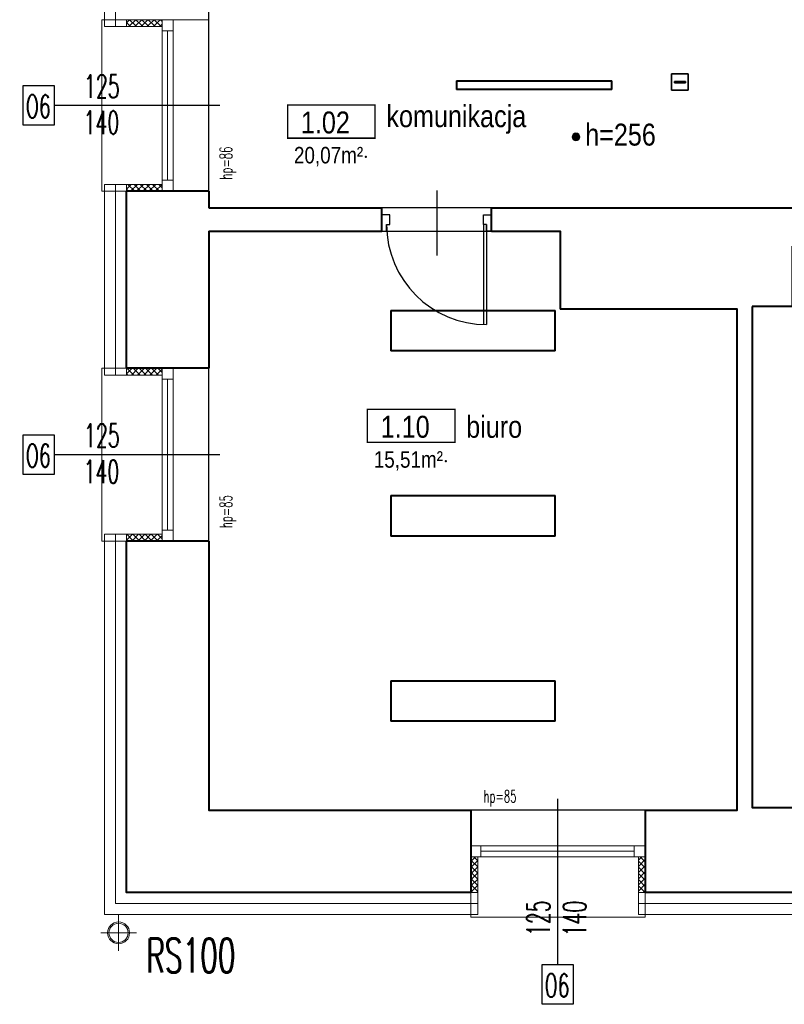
# Model space of a CAD drawing. Header units: millimetres. Extents: x -2616 to 3840, y -7331 to 10340.
# Tile 17 of 22: x 755 to 1312, y 8766 to 9483. Entities that reach past the tile are written whole.
import ezdxf

# ---------------------------------------------------------------- set-up
doc = ezdxf.new("R2010")
doc.units = ezdxf.units.MM
for name, color, linetype, lineweight in [('#Warnice UG$0$0A_KONSTR', 8, 'Continuous', 40), ('#Warnice UG$0$0A_OCIEPLENIE', 8, 'Continuous', 0), ('#Warnice UG$0$0A_OPISY POM', 8, 'Continuous', 9), ('#Warnice UG$0$0A_STOLARKA', 8, 'Continuous', 9), ('#Warnice UG$0$A_WIDOK', 8, 'Continuous', 15)]:
    doc.layers.add(name, color=color, linetype=linetype, lineweight=lineweight)
for name, color, linetype in [('#Warnice UG$0$_a_drzwi', 8, 'Continuous'), ('#Warnice UG$0$Opisy', 8, 'Continuous'), ('DLX_BLD2_LUM', 5, 'Continuous'), ('PODKŁAD', 8, 'Continuous')]:
    doc.layers.add(name, color=color, linetype=linetype)
doc.styles.add('#Warnice UG$0$1', font='simplex.shx', dxfattribs={"width": 0.6})
doc.styles.add('#Warnice UG$0$m1_romans', font='romans.shx', dxfattribs={"width": 0.8})

# ---------------------------------------------------------------- blocks, each defined once
blk = doc.blocks.new('#Warnice UG$0$A$C372b6b25')
at = {"layer": '#Warnice UG$0$_a_drzwi'}
for p, q in [((3.33, -4.44), (3.33, 63.89)), ((5.56, -4.44), (5.56, 63.85)), ((37.04, 16.67), (37.04, -27.78)), ((0, 0), (3.33, 0)), ((3.33, 0), (3.33, -4.44)), ((3.33, -4.44), (5.56, -4.44)), ((5.56, -4.44), (5.56, -11.11)), ((69.44, -4.44), (69.44, -11.11)), ((71.67, -4.44), (69.44, -4.44)), ((71.67, 0), (71.67, -4.44)), ((75, 0), (71.67, 0)), ((5.56, -11.11), (0, -11.11)), ((69.44, -11.11), (75, -11.11))]:
    blk.add_line(p, q, dxfattribs=at)
for points in [[(0, 0), (0, -11.11)], [(75, 0), (75, -11.11)]]:
    blk.add_lwpolyline(points, dxfattribs=at)
blk.add_arc((3.33, -4.44), 68.33, 0, 90, dxfattribs=at)
blk = doc.blocks.new('#Warnice UG')
at = {"layer": '#Warnice UG$0$0A_OCIEPLENIE', "transparency": 33554687}
h = blk.add_hatch(dxfattribs=at)
h.set_pattern_fill('ANSI37', color=256)
h.paths.add_polyline_path([(12423.56, 15736.94), (12397.56, 15736.94), (12397.56, 15731.94), (12423.56, 15731.94)])
h.paths.add_polyline_path([(12423.56, 15616.94), (12397.56, 15616.94), (12397.56, 15611.94), (12423.56, 15611.94)])
h = blk.add_hatch(dxfattribs=at)
h.set_pattern_fill('ANSI37', color=256)
h.paths.add_polyline_path([(12423.56, 15482.94), (12397.56, 15482.94), (12397.56, 15477.94), (12423.56, 15477.94)])
h.paths.add_polyline_path([(12423.56, 15361.94), (12397.56, 15361.94), (12397.56, 15356.94), (12423.56, 15356.94)])
h = blk.add_hatch(dxfattribs=at)
h.set_pattern_fill('ANSI37', color=256)
h.paths.add_polyline_path([(12775.56, 15126.94), (12770.56, 15126.94), (12770.56, 15100.94), (12775.56, 15100.94)])
h.paths.add_polyline_path([(12653.56, 15126.94), (12648.56, 15126.94), (12648.56, 15100.94), (12653.56, 15100.94)])
at = {"layer": '#Warnice UG$0$0A_OPISY POM', "transparency": 33554687}
h = blk.add_hatch(color=256, dxfattribs=at)
h.dxf.hatch_style = 1
h.paths.add_polyline_path([(12728, 15651.52, 1), (12722.26, 15651.52, 1)])
at = {"layer": '#Warnice UG$0$0A_KONSTR'}
for points in [[(12457.56, 15611.94), (12397.56, 15611.94)], [(12397.56, 15482.94), (12397.56, 15611.94)], [(12457.56, 15611.94), (12457.56, 15599.94)], [(12457.56, 15599.94), (12583.56, 15599.94)], [(12583.56, 15582.94), (12583.56, 15599.94)], [(12663.56, 15582.94), (12663.56, 15599.94)], [(12663.56, 15599.94), (12912.56, 15599.94)], [(12457.56, 15582.94), (12457.56, 15482.94)], [(12457.56, 15582.94), (12583.56, 15582.94)], [(12663.56, 15582.94), (12713.56, 15582.94), (12713.56, 15525.94)], [(12882.56, 15571.94), (12882.56, 15527.94), (12853.56, 15527.94)], [(12853.56, 15527.94), (12853.56, 15162.94), (12900.56, 15162.94)], [(12775.56, 15160.94), (12842.56, 15160.94), (12842.56, 15525.94), (12713.56, 15525.94)], [(12457.56, 15482.94), (12397.56, 15482.94)], [(12457.56, 15356.94), (12397.56, 15356.94)], [(12648.56, 15100.94), (12397.56, 15100.94), (12397.56, 15356.94)], [(12457.56, 15356.94), (12457.56, 15160.94), (12648.56, 15160.94)], [(12648.56, 15160.94), (12648.56, 15100.94)], [(12775.56, 15160.94), (12775.56, 15100.94)], [(12900.56, 15100.94), (12775.56, 15100.94)]]:
    blk.add_lwpolyline(points, dxfattribs=at)
for p in [(12572.04, 15637.1), (12630.21, 15415.34)]:
    blk.add_point(p, dxfattribs=at)
at = {"layer": '#Warnice UG$0$0A_OCIEPLENIE'}
for points in [[(12397.56, 15736.94), (12397.56, 15731.94), (12381.56, 15731.94), (12381.56, 15879.94), (12397.56, 15879.94), (12397.56, 15874.94)], [(12397.56, 15731.94), (12423.56, 15731.94)], [(12397.56, 15482.94), (12397.56, 15477.94), (12381.56, 15477.94), (12381.56, 15616.94), (12397.56, 15616.94), (12397.56, 15611.94)], [(12397.56, 15616.94), (12423.56, 15616.94)], [(12397.56, 15477.94), (12423.56, 15477.94)], [(12648.56, 15100.94), (12653.56, 15100.94), (12653.56, 15084.94), (12381.56, 15084.94), (12381.56, 15361.94), (12397.56, 15361.94), (12397.56, 15356.94)], [(12397.56, 15361.94), (12423.56, 15361.94)], [(12653.56, 15100.94), (12653.56, 15126.94)], [(12770.56, 15100.94), (12770.56, 15126.94)], [(12900.56, 15100.94), (12905.56, 15100.94), (12905.56, 15084.94), (12770.56, 15084.94), (12770.56, 15100.94), (12775.56, 15100.94)]]:
    blk.add_lwpolyline(points, dxfattribs=at)
at = {"layer": '#Warnice UG$0$0A_OCIEPLENIE', "ltscale": 0.75}
for points in [[(12389.56, 15879.94), (12389.56, 15731.94)], [(12389.56, 15616.94), (12389.56, 15477.94)], [(12389.56, 15361.94), (12389.56, 15092.94), (12653.56, 15092.94)], [(12905.56, 15092.94), (12770.56, 15092.94)]]:
    blk.add_lwpolyline(points, dxfattribs=at)
at = {"layer": '#Warnice UG$0$0A_OPISY POM', "const_width": 1}
for points in [[(12514.95, 15674.83), (12578.7, 15674.83), (12578.7, 15650.6), (12514.95, 15650.6)], [(12573.12, 15453.08), (12636.87, 15453.08), (12636.87, 15428.85), (12573.12, 15428.85)]]:
    blk.add_lwpolyline(points, close=True, dxfattribs=at)
at = {"layer": '#Warnice UG$0$0A_OPISY POM'}
blk.add_circle((12725.13, 15651.52), 2.87, dxfattribs=at)
at = {"layer": '#Warnice UG$0$0A_STOLARKA'}
for p, q in [((12423.56, 15736.94), (12423.56, 15611.94)), ((12431.56, 15736.94), (12431.56, 15611.94)), ((12427.56, 15728.94), (12427.56, 15619.94)), ((12423.56, 15482.94), (12423.56, 15356.94)), ((12431.56, 15482.94), (12431.56, 15356.94)), ((12427.56, 15474.94), (12427.56, 15364.94)), ((12648.56, 15134.94), (12775.56, 15134.94)), ((12648.56, 15126.94), (12775.56, 15126.94)), ((12655.87, 15130.94), (12767.56, 15130.94))]:
    blk.add_line(p, q, dxfattribs=at)
for points in [[(12457.56, 15611.94), (12457.56, 15736.94), (12379.56, 15736.94), (12379.56, 15611.94)], [(12423.56, 15728.94), (12431.56, 15728.94), (12431.56, 15736.94), (12423.56, 15736.94)], [(12423.56, 15611.94), (12431.56, 15611.94), (12431.56, 15619.94), (12423.56, 15619.94)], [(12457.56, 15356.94), (12457.56, 15482.94), (12379.56, 15482.94), (12379.56, 15356.94)], [(12423.56, 15474.94), (12431.56, 15474.94), (12431.56, 15482.94), (12423.56, 15482.94)], [(12423.56, 15356.94), (12431.56, 15356.94), (12431.56, 15364.94), (12423.56, 15364.94)], [(12775.56, 15160.94), (12648.56, 15160.94), (12648.56, 15082.94), (12775.56, 15082.94)], [(12655.87, 15126.94), (12655.87, 15134.94), (12648.56, 15134.94), (12648.56, 15126.94)], [(12775.56, 15126.94), (12775.56, 15134.94), (12767.56, 15134.94), (12767.56, 15126.94)]]:
    blk.add_lwpolyline(points, close=True, dxfattribs=at)
at = {"layer": '#Warnice UG$0$A_WIDOK', "ltscale": 10}
for points in [[(12391.82, 15084.48), (12391.82, 15058.48)], [(12404.82, 15071.48), (12378.82, 15071.48)]]:
    blk.add_lwpolyline(points, dxfattribs=at)
at = {"layer": '#Warnice UG$0$A_WIDOK'}
blk.add_circle((12391.82, 15071.48), 8, dxfattribs=at)
at = {"layer": '#Warnice UG$0$A_WIDOK', "ltscale": 10}
blk.add_circle((12391.82, 15071.48), 7, dxfattribs=at)
at = {"layer": '#Warnice UG$0$Opisy'}
for p, q in [((12465.69, 15674.44), (12344.95, 15674.44)), ((12465.69, 15419.94), (12344.95, 15419.94)), ((12711.72, 15169.07), (12711.72, 15048.33))]:
    blk.add_line(p, q, dxfattribs=at)
for points in [[(12322.37, 15659.99), (12322.37, 15688.89), (12344.95, 15688.89), (12344.95, 15659.99)], [(12322.37, 15405.49), (12322.37, 15434.39), (12344.95, 15434.39), (12344.95, 15405.49)], [(12700.43, 15019.42), (12700.43, 15048.33), (12723.01, 15048.33), (12723.01, 15019.42)]]:
    blk.add_lwpolyline(points, close=True, dxfattribs=at)
at = {"layer": 'Defpoints'}
for points in [[(13233.56, 16195.94), (13449.56, 16195.94), (13449.56, 15755.94), (13830.56, 15755.94), (13830.56, 15599.94), (12457.56, 15599.94), (12457.56, 15755.94), (13233.56, 15755.94)], [(12457.56, 15582.94), (12713.56, 15582.94), (12713.56, 15525.94), (12842.56, 15525.94), (12842.56, 15160.94), (12457.56, 15160.94)], [(12882.56, 15571.94), (13099.56, 15571.94), (13099.56, 15162.94), (12853.56, 15162.94), (12853.56, 15527.94), (12882.56, 15527.94)]]:
    blk.add_lwpolyline(points, close=True, dxfattribs=at)
at = {"layer": '#Warnice UG$0$_a_drzwi', "xscale": 1.066666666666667, "yscale": 1.066666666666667, "zscale": 1.066666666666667, "rotation": 180.0000003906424}
blk.add_blockref('#Warnice UG$0$A$C372b6b25', (12663.56, 15582.94), dxfattribs=at)
at = {"layer": '#Warnice UG$0$0A_OPISY POM', "attachment_point": 9, "line_spacing_factor": 0.8, "style": '#Warnice UG$0$m1_romans'}
for s, insert, char_height, width in [('\\pxql;{\\fArial Narrow|b0|i0|c238|p34;\\W1;komunikacja}', (12962.28, 15653.8), 16, 375.2999), ('{\\fArial Narrow|b0|i0|c238|p34;\\W1;1.02}', (12560.35, 15653.8), 16, 375.2999), ('\\pxql;{\\fArial Narrow|b0|i0|c238|p34;\\W1;h=256}', (12828.7, 15644.96), 16, 96.8644), ('\\pxql;{\\fArial Narrow|b0|i0|c238|p34;\\W1;20,07m²}', (12616.47, 15629.99), 12, 96.8644), ('{\\fArial Narrow|b0|i0|c238|p34;\\W1;1.10}', (12618.52, 15432.05), 16, 375.2999), ('\\pxql;{\\fArial Narrow|b0|i0|c238|p34;\\W1;biuro}', (13020.45, 15432.05), 16, 375.2999), ('\\pxql;{\\fArial Narrow|b0|i0|c238|p34;\\W1;15,51m²}', (12674.64, 15408.23), 12, 96.8644)]:
    blk.add_mtext(s, dxfattribs=dict(at, insert=insert, char_height=char_height, width=width))
at = {"layer": '#Warnice UG$0$A_WIDOK', "insert": (12444.55, 15054.98), "char_height": 25, "width": 158.6274, "attachment_point": 5, "rotation": 360, "style": '#Warnice UG$0$1'}
blk.add_mtext('RS100', dxfattribs=at)
at = {"layer": '#Warnice UG$0$Opisy', "char_height": 16.8, "width": 158.6274, "attachment_point": 5, "style": '#Warnice UG$0$1'}
for s, insert in [('125', (12379.62, 15688.43)), ('O6', (12333.31, 15673.73)), ('140', (12379.33, 15662.01)), ('125', (12379.62, 15433.93)), ('O6', (12333.31, 15419.23)), ('140', (12379.33, 15407.51)), ('O6', (12711.37, 15033.16))]:
    blk.add_mtext(s, dxfattribs=dict(at, insert=insert))
at = {"layer": '#Warnice UG$0$Opisy', "char_height": 9, "width": 158.6274, "attachment_point": 5, "rotation": 90, "line_spacing_factor": 0.7, "style": '#Warnice UG$0$1'}
for s, insert in [('\\pxqr;hp=86', (12471.5, 15565.16)), ('\\pxqr;hp=85', (12471.5, 15311.16))]:
    blk.add_mtext(s, dxfattribs=dict(at, insert=insert))
at = {"layer": '#Warnice UG$0$Opisy', "insert": (12602.5, 15169.49), "char_height": 9, "width": 158.6274, "attachment_point": 5, "line_spacing_factor": 0.7, "style": '#Warnice UG$0$1'}
blk.add_mtext('\\pxqr;hp=85', dxfattribs=at)
at = {"layer": '#Warnice UG$0$Opisy', "char_height": 16.8, "width": 158.6274, "attachment_point": 5, "rotation": 90, "style": '#Warnice UG$0$1'}
for s, insert in [('125', (12697.73, 15082.19)), ('140', (12724.15, 15081.9))]:
    blk.add_mtext(s, dxfattribs=dict(at, insert=insert))

msp = doc.modelspace()

# ---------------------------------------------------------------- linework, layer by layer
at = {"layer": 'DLX_BLD2_LUM'}
for points in [[(1230.14, 9431.63, 0), (1230.14, 9443.63, 0)], [(1230.14, 9443.63, 0), (1230.14, 9443.63, 0)], [(1230.14, 9443.63, 0), (1230.14, 9431.63, 0)], [(1230.14, 9443.63, 0), (1242.14, 9443.63, 0)], [(1242.14, 9443.63, 0), (1230.14, 9443.63, 0)], [(1230.14, 9443.63, 0), (1230.14, 9443.63, 0)], [(1230.14, 9443.63, 0), (1230.14, 9431.63, 0)], [(1242.14, 9443.63, 0), (1230.14, 9443.63, 0)], [(1230.14, 9431.63, 0), (1230.14, 9443.63, 0)], [(1230.14, 9443.63, 0), (1242.14, 9443.63, 0)], [(1242.14, 9443.63, 0), (1242.14, 9431.63, 0)], [(1242.14, 9431.63, 0), (1242.14, 9443.63, 0)], [(1242.14, 9443.63, 0), (1242.14, 9443.63, 0)], [(1242.14, 9443.63, 0), (1242.14, 9443.63, 0)], [(1242.14, 9431.63, 0), (1242.14, 9443.63, 0)], [(1242.14, 9443.63, 0), (1242.14, 9431.63, 0)], [(1186.66, 9438.47, 0), (1073.46, 9438.47, 0)], [(1073.46, 9438.47, 0), (1073.46, 9438.47, 0)], [(1073.46, 9438.47, 0), (1186.66, 9438.47, 0)], [(1073.46, 9438.47, 0), (1073.46, 9432.17, 0)], [(1073.46, 9432.17, 0), (1073.46, 9438.47, 0)], [(1073.46, 9438.47, 0), (1073.46, 9438.47, 0)], [(1073.46, 9432.17, 0), (1073.46, 9438.47, 0)], [(1073.46, 9438.47, 0), (1186.66, 9438.47, 0)], [(1073.46, 9438.47, 0), (1073.46, 9432.17, 0)], [(1186.66, 9438.47, 0), (1073.46, 9438.47, 0)], [(1186.41, 9438.22, 0), (1073.71, 9438.22, 0)], [(1073.71, 9438.22, 0), (1073.71, 9432.42, 0)], [(1073.71, 9438.22, 0), (1186.41, 9438.22, 0)], [(1073.71, 9432.42, 0), (1073.71, 9438.22, 0)], [(1186.41, 9432.42, 0), (1186.41, 9438.22, 0)], [(1186.41, 9438.22, 0), (1186.41, 9432.42, 0)], [(1186.66, 9438.47, 0), (1186.66, 9438.47, 0)], [(1186.66, 9432.17, 0), (1186.66, 9438.47, 0)], [(1186.66, 9438.47, 0), (1186.66, 9438.47, 0)], [(1186.66, 9438.47, 0), (1186.66, 9432.17, 0)], [(1186.66, 9438.47, 0), (1186.66, 9432.17, 0)], [(1186.66, 9432.17, 0), (1186.66, 9438.47, 0)], [(1232.14, 9438.12, 0), (1232.14, 9437.13, 0)], [(1240.14, 9438.12, 0), (1232.14, 9438.12, 0)], [(1232.14, 9437.13, 0), (1232.14, 9438.12, 0)], [(1232.14, 9438.12, 0), (1240.14, 9438.12, 0)], [(1232.14, 9437.13, 0), (1240.14, 9437.13, 0)], [(1240.14, 9437.13, 0), (1232.14, 9437.13, 0)], [(1240.14, 9437.13, 0), (1240.14, 9438.12, 0)], [(1240.14, 9438.12, 0), (1240.14, 9437.13, 0)], [(1073.46, 9432.17, 0), (1073.46, 9432.17, 0)], [(1073.46, 9432.17, 0), (1186.66, 9432.17, 0)], [(1186.66, 9432.17, 0), (1073.46, 9432.17, 0)], [(1073.46, 9432.17, 0), (1073.46, 9432.17, 0)], [(1186.66, 9432.17, 0), (1073.46, 9432.17, 0)], [(1073.46, 9432.17, 0), (1186.66, 9432.17, 0)], [(1073.71, 9432.42, 0), (1186.41, 9432.42, 0)], [(1186.41, 9432.42, 0), (1073.71, 9432.42, 0)], [(1186.66, 9432.17, 0), (1186.66, 9432.17, 0)], [(1186.66, 9432.17, 0), (1186.66, 9432.17, 0)], [(1242.14, 9431.63, 0), (1230.14, 9431.63, 0)], [(1230.14, 9431.63, 0), (1230.14, 9431.63, 0)], [(1230.14, 9431.63, 0), (1242.14, 9431.63, 0)], [(1230.14, 9431.63, 0), (1230.14, 9431.63, 0)], [(1230.14, 9431.63, 0), (1242.14, 9431.63, 0)], [(1242.14, 9431.63, 0), (1230.14, 9431.63, 0)], [(1242.14, 9431.63, 0), (1242.14, 9431.63, 0)], [(1242.14, 9431.63, 0), (1242.14, 9431.63, 0)], [(1025.6, 9271.28, 0), (1145.2, 9271.28, 0)], [(1145.2, 9271.28, 0), (1025.6, 9271.28, 0)], [(1025.6, 9271.28, 0), (1025.6, 9271.28, 0)], [(1025.6, 9241.68, 0), (1025.6, 9271.28, 0)], [(1025.6, 9271.28, 0), (1025.6, 9271.28, 0)], [(1025.6, 9271.28, 0), (1025.6, 9241.68, 0)], [(1145.2, 9271.28, 0), (1025.6, 9271.28, 0)], [(1025.6, 9271.28, 0), (1025.6, 9241.68, 0)], [(1025.6, 9271.28, 0), (1145.2, 9271.28, 0)], [(1025.6, 9241.68, 0), (1025.6, 9271.28, 0)], [(1144.95, 9271.03, 0), (1025.85, 9271.03, 0)], [(1025.85, 9271.03, 0), (1025.85, 9241.93, 0)], [(1025.85, 9241.93, 0), (1025.85, 9271.03, 0)], [(1025.85, 9271.03, 0), (1144.95, 9271.03, 0)], [(1144.95, 9241.93, 0), (1144.95, 9271.03, 0)], [(1144.95, 9271.03, 0), (1144.95, 9241.93, 0)], [(1145.2, 9271.28, 0), (1145.2, 9271.28, 0)], [(1145.2, 9271.28, 0), (1145.2, 9241.68, 0)], [(1145.2, 9241.68, 0), (1145.2, 9271.28, 0)], [(1145.2, 9271.28, 0), (1145.2, 9271.28, 0)], [(1145.2, 9241.68, 0), (1145.2, 9271.28, 0)], [(1145.2, 9271.28, 0), (1145.2, 9241.68, 0)], [(1145.2, 9241.68, 0), (1025.6, 9241.68, 0)], [(1025.6, 9241.68, 0), (1025.6, 9241.68, 0)], [(1025.6, 9241.68, 0), (1145.2, 9241.68, 0)], [(1025.6, 9241.68, 0), (1025.6, 9241.68, 0)], [(1025.6, 9241.68, 0), (1145.2, 9241.68, 0)], [(1145.2, 9241.68, 0), (1025.6, 9241.68, 0)], [(1025.85, 9241.93, 0), (1144.95, 9241.93, 0)], [(1144.95, 9241.93, 0), (1025.85, 9241.93, 0)], [(1145.2, 9241.68, 0), (1145.2, 9241.68, 0)], [(1145.2, 9241.68, 0), (1145.2, 9241.68, 0)], [(1025.6, 9136.35, 0), (1145.2, 9136.35, 0)], [(1145.2, 9136.35, 0), (1025.6, 9136.35, 0)], [(1025.6, 9136.35, 0), (1025.6, 9136.35, 0)], [(1025.6, 9106.75, 0), (1025.6, 9136.35, 0)], [(1025.6, 9136.35, 0), (1025.6, 9136.35, 0)], [(1025.6, 9136.35, 0), (1025.6, 9106.75, 0)], [(1145.2, 9136.35, 0), (1025.6, 9136.35, 0)], [(1025.6, 9136.35, 0), (1025.6, 9106.75, 0)], [(1025.6, 9136.35, 0), (1145.2, 9136.35, 0)], [(1025.6, 9106.75, 0), (1025.6, 9136.35, 0)], [(1144.95, 9136.1, 0), (1025.85, 9136.1, 0)], [(1025.85, 9136.1, 0), (1025.85, 9107, 0)], [(1025.85, 9107, 0), (1025.85, 9136.1, 0)], [(1025.85, 9136.1, 0), (1144.95, 9136.1, 0)], [(1144.95, 9107, 0), (1144.95, 9136.1, 0)], [(1144.95, 9136.1, 0), (1144.95, 9107, 0)], [(1145.2, 9136.35, 0), (1145.2, 9136.35, 0)], [(1145.2, 9136.35, 0), (1145.2, 9106.75, 0)], [(1145.2, 9106.75, 0), (1145.2, 9136.35, 0)], [(1145.2, 9136.35, 0), (1145.2, 9136.35, 0)], [(1145.2, 9106.75, 0), (1145.2, 9136.35, 0)], [(1145.2, 9136.35, 0), (1145.2, 9106.75, 0)], [(1145.2, 9106.75, 0), (1025.6, 9106.75, 0)], [(1025.6, 9106.75, 0), (1025.6, 9106.75, 0)], [(1025.6, 9106.75, 0), (1145.2, 9106.75, 0)], [(1025.6, 9106.75, 0), (1025.6, 9106.75, 0)], [(1025.6, 9106.75, 0), (1145.2, 9106.75, 0)], [(1145.2, 9106.75, 0), (1025.6, 9106.75, 0)], [(1025.85, 9107, 0), (1144.95, 9107, 0)], [(1144.95, 9107, 0), (1025.85, 9107, 0)], [(1145.2, 9106.75, 0), (1145.2, 9106.75, 0)], [(1145.2, 9106.75, 0), (1145.2, 9106.75, 0)], [(1025.6, 9001.41, 0), (1145.2, 9001.41, 0)], [(1145.2, 9001.41, 0), (1025.6, 9001.41, 0)], [(1025.6, 9001.41, 0), (1025.6, 9001.41, 0)], [(1025.6, 8971.81, 0), (1025.6, 9001.41, 0)], [(1025.6, 9001.41, 0), (1025.6, 9001.41, 0)], [(1025.6, 9001.41, 0), (1025.6, 8971.81, 0)], [(1145.2, 9001.41, 0), (1025.6, 9001.41, 0)], [(1025.6, 9001.41, 0), (1025.6, 8971.81, 0)], [(1025.6, 9001.41, 0), (1145.2, 9001.41, 0)], [(1025.6, 8971.81, 0), (1025.6, 9001.41, 0)], [(1144.95, 9001.16, 0), (1025.85, 9001.16, 0)], [(1025.85, 9001.16, 0), (1025.85, 8972.06, 0)], [(1025.85, 8972.06, 0), (1025.85, 9001.16, 0)], [(1025.85, 9001.16, 0), (1144.95, 9001.16, 0)], [(1144.95, 8972.06, 0), (1144.95, 9001.16, 0)], [(1144.95, 9001.16, 0), (1144.95, 8972.06, 0)], [(1145.2, 9001.41, 0), (1145.2, 9001.41, 0)], [(1145.2, 9001.41, 0), (1145.2, 8971.81, 0)], [(1145.2, 8971.81, 0), (1145.2, 9001.41, 0)], [(1145.2, 9001.41, 0), (1145.2, 9001.41, 0)], [(1145.2, 8971.81, 0), (1145.2, 9001.41, 0)], [(1145.2, 9001.41, 0), (1145.2, 8971.81, 0)], [(1145.2, 8971.81, 0), (1025.6, 8971.81, 0)], [(1025.6, 8971.81, 0), (1025.6, 8971.81, 0)], [(1025.6, 8971.81, 0), (1145.2, 8971.81, 0)], [(1025.6, 8971.81, 0), (1025.6, 8971.81, 0)], [(1025.6, 8971.81, 0), (1145.2, 8971.81, 0)], [(1145.2, 8971.81, 0), (1025.6, 8971.81, 0)], [(1025.85, 8972.06, 0), (1144.95, 8972.06, 0)], [(1144.95, 8972.06, 0), (1025.85, 8972.06, 0)], [(1145.2, 8971.81, 0), (1145.2, 8971.81, 0)], [(1145.2, 8971.81, 0), (1145.2, 8971.81, 0)]]:
    msp.add_polyline3d(points, dxfattribs=at)

# ---------------------------------------------------------------- block references
at = {"layer": 'PODKŁAD'}
msp.add_blockref('#Warnice UG', (-11564.68, -6253.84), dxfattribs=at)

doc.saveas('drawing.dxf')
